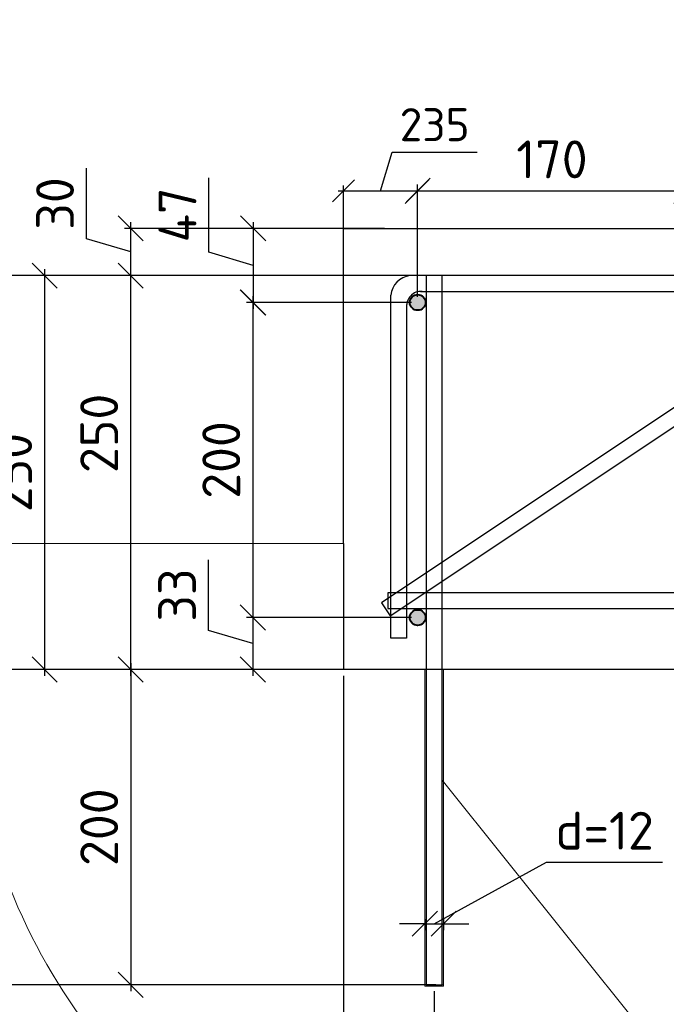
# Model space of a CAD drawing. Header units: millimetres. Extents: x 125896 to 2572636, y -120305 to 130347.
# Tile 155 of 256: x 410298 to 414401, y -108523 to -102274. Entities that reach past the tile are written whole.
import ezdxf

# ---------------------------------------------------------------- set-up
doc = ezdxf.new("R2010")
doc.units = ezdxf.units.MM
doc.linetypes.add('CENTER', pattern=[2, 1.25, -0.25, 0.25, -0.25])
for name, color, linetype, lineweight in [('Арматура', 152, 'Continuous', 40), ('ОСИ', 7, 'CENTER', 15), ('Столовая Двери и окна', 7, 'Continuous', 15), ('ТЕКСТ', 7, 'Continuous', 15)]:
    doc.layers.add(name, color=color, linetype=linetype, lineweight=lineweight)
doc.layers.add('ФВ-2', color=7, linetype='Continuous')
doc.styles.add('GOST-2.304_Type-B', font='GOST Common.ttf')
doc.styles.get("Standard").update_dxf_attribs({"font": 'isocpeur.ttf'})
doc.styles.add('ГОСТ', font='isocpeur.ttf')
doc.dimstyles.new('Осевые', dxfattribs={"dimscale": 0.7, "dimtxt": 450, "dimasz": 400, "dimexe": 100, "dimexo": 100, "dimgap": 100, "dimtad": 1, "dimdec": 0, "dimzin": 0, "dimdsep": 46, "dimtxsty": 'Standard', "dimblk": 'OBLIQUE', "dimcen": 9, "dimdle": 100, "dimazin": 0, "dimtm": 1e-09, "dimtfac": 1, "dimtdec": 0, "dimtofl": 0, "dimtmove": 0, "dimatfit": 3, "dimfxl": 1, "dimtolj": 1, "dimtzin": 0, "dimarcsym": 0})

# ---------------------------------------------------------------- blocks, each defined once
blk = doc.blocks.new('_OBLIQUE')
at = {"color": 0, "linetype": 'ByBlock'}
blk.add_line((-0.5, -0.5), (0.5, 0.5), dxfattribs=at)
blk = doc.blocks.new('*D1121')
at = {"layer": 'Defpoints', "color": 0, "linetype": 'ByBlock', "lineweight": 20, "ltscale": 13, "transparency": 16777216}
for p in [(411002.4, -103898.3), (412978.2, -103898.3), (412653.2, -106398.3)]:
    blk.add_point(p, dxfattribs=at)
at = {"layer": 'ОСИ', "color": 0, "linetype": 'ByBlock', "lineweight": -2, "ltscale": 13, "transparency": 16777216}
for p, q in [((412938.2, -103898.3), (410962.4, -103898.3)), ((411002.4, -106438.3), (411002.4, -103858.3)), ((412613.2, -106398.3), (410962.4, -106398.3))]:
    blk.add_line(p, q, dxfattribs=at)
at = {"layer": 'ОСИ', "color": 0, "linetype": 'ByBlock', "lineweight": -2, "ltscale": 13, "transparency": 16777216, "xscale": 160, "yscale": 160, "zscale": 160}
for p, rotation in [((411002.4, -103898.3), 90), ((411002.4, -106398.3), 270)]:
    blk.add_blockref('_OBLIQUE', p, dxfattribs=dict(at, rotation=rotation))
at = {"layer": 'ОСИ', "color": 0, "linetype": 'ByBlock', "ltscale": 13, "transparency": 16777216, "insert": (410802.4, -104899.2), "char_height": 240, "attachment_point": 5, "rotation": 90}
blk.add_mtext('\\A1;250', dxfattribs=at)
blk = doc.blocks.new('*D1122')
at = {"layer": 'Defpoints', "color": 0, "linetype": 'ByBlock', "lineweight": 20, "ltscale": 13, "transparency": 16777216}
for p in [(411002.4, -103598.3), (412653.2, -103598.3), (412773.4, -103898.3)]:
    blk.add_point(p, dxfattribs=at)
at = {"layer": 'ОСИ', "color": 0, "linetype": 'ByBlock', "lineweight": -2, "ltscale": 13, "transparency": 16777216}
for p, q in [((410722.4, -103664.3), (410722.4, -103216.3)), ((412613.2, -103598.3), (410962.4, -103598.3)), ((411002.4, -103938.3), (411002.4, -103558.3)), ((411002.4, -103748.3), (410722.4, -103664.3)), ((412733.4, -103898.3), (410962.4, -103898.3))]:
    blk.add_line(p, q, dxfattribs=at)
at = {"layer": 'ОСИ', "color": 0, "linetype": 'ByBlock', "lineweight": -2, "ltscale": 13, "transparency": 16777216, "xscale": 160, "yscale": 160, "zscale": 160}
for p, rotation in [((411002.4, -103598.3), 90), ((411002.4, -103898.3), 270)]:
    blk.add_blockref('_OBLIQUE', p, dxfattribs=dict(at, rotation=rotation))
at = {"layer": 'ОСИ', "color": 0, "linetype": 'ByBlock', "ltscale": 13, "transparency": 16777216, "insert": (410522.4, -103440.3), "char_height": 240, "attachment_point": 5, "rotation": 90}
blk.add_mtext('\\A1;30', dxfattribs=at)
blk = doc.blocks.new('*D1123')
at = {"layer": 'Defpoints', "color": 0, "linetype": 'ByBlock', "lineweight": 20, "ltscale": 13, "transparency": 16777216}
for p in [(412823.2, -103360.4), (412353.2, -103960), (412823.2, -104068.3)]:
    blk.add_point(p, dxfattribs=at)
at = {"layer": 'ОСИ', "color": 0, "linetype": 'ByBlock', "lineweight": -2, "ltscale": 13, "transparency": 16777216}
for p, q in [((412588.2, -103360.4), (412661.7, -103115.4)), ((412661.7, -103115.4), (413200.7, -103115.4)), ((412353.2, -103925), (412353.2, -103325.4)), ((412823.2, -104033.3), (412823.2, -103325.4)), ((412318.2, -103360.4), (412858.2, -103360.4))]:
    blk.add_line(p, q, dxfattribs=at)
at = {"layer": 'ОСИ', "color": 0, "linetype": 'ByBlock', "lineweight": -2, "ltscale": 13, "transparency": 16777216, "xscale": 140, "yscale": 140, "zscale": 140, "rotation": 180}
blk.add_blockref('_OBLIQUE', (412353.2, -103360.4), dxfattribs=at)
at = {"layer": 'ОСИ', "color": 0, "linetype": 'ByBlock', "lineweight": -2, "ltscale": 13, "transparency": 16777216, "xscale": 140, "yscale": 140, "zscale": 140}
blk.add_blockref('_OBLIQUE', (412823.2, -103360.4), dxfattribs=at)
at = {"layer": 'ОСИ', "color": 0, "linetype": 'ByBlock', "ltscale": 13, "transparency": 16777216, "insert": (412931.2, -102940.4), "char_height": 210, "attachment_point": 5}
blk.add_mtext('\\A1;235', dxfattribs=at)
blk = doc.blocks.new('*D1068')
at = {"layer": 'Defpoints', "color": 0, "linetype": 'ByBlock', "lineweight": 20, "ltscale": 13, "transparency": 16777216}
for p in [(412653.2, -103598.3, 3600), (411779, -104068.3), (412823.2, -104068.3, 3600)]:
    blk.add_point(p, dxfattribs=at)
at = {"layer": 'ОСИ', "color": 0, "linetype": 'ByBlock', "lineweight": -2, "ltscale": 13, "transparency": 16777216}
for p, q in [((411499, -103749.3), (411499, -103277.3)), ((412613.2, -103598.3), (411739, -103598.3)), ((411779, -103558.3), (411779, -104108.3)), ((411779, -103833.3), (411499, -103749.3)), ((412783.2, -104068.3), (411739, -104068.3))]:
    blk.add_line(p, q, dxfattribs=at)
at = {"layer": 'ОСИ', "color": 0, "linetype": 'ByBlock', "lineweight": -2, "ltscale": 13, "transparency": 16777216, "xscale": 160, "yscale": 160, "zscale": 160}
for p, rotation in [((411779, -103598.3), 90), ((411779, -104068.3), 270)]:
    blk.add_blockref('_OBLIQUE', p, dxfattribs=dict(at, rotation=rotation))
at = {"layer": 'ОСИ', "color": 0, "linetype": 'ByBlock', "ltscale": 13, "transparency": 16777216, "insert": (411299, -103513.3), "char_height": 240, "attachment_point": 5, "rotation": 90}
blk.add_mtext('\\A1;47', dxfattribs=at)
blk = doc.blocks.new('*D1124')
at = {"layer": 'Defpoints', "color": 0, "linetype": 'ByBlock', "lineweight": 20, "ltscale": 13, "transparency": 16777216}
for p in [(412822.6, -104068.3), (411777.1, -106068.3), (412823.2, -106068.3, 3600)]:
    blk.add_point(p, dxfattribs=at)
at = {"layer": 'ОСИ', "color": 0, "linetype": 'ByBlock', "lineweight": -2, "ltscale": 13, "transparency": 16777216}
for p, q in [((411777.1, -104028.3), (411777.1, -106108.3)), ((412782.6, -104068.3), (411737.1, -104068.3)), ((412783.2, -106068.3), (411737.1, -106068.3))]:
    blk.add_line(p, q, dxfattribs=at)
at = {"layer": 'ОСИ', "color": 0, "linetype": 'ByBlock', "lineweight": -2, "ltscale": 13, "transparency": 16777216, "xscale": 160, "yscale": 160, "zscale": 160}
for p, rotation in [((411777.1, -104068.3), 90), ((411777.1, -106068.3), 270)]:
    blk.add_blockref('_OBLIQUE', p, dxfattribs=dict(at, rotation=rotation))
at = {"layer": 'ОСИ', "color": 0, "linetype": 'ByBlock', "ltscale": 13, "transparency": 16777216, "insert": (411577.1, -105068.3), "char_height": 240, "attachment_point": 5, "rotation": 90}
blk.add_mtext('\\A1;200', dxfattribs=at)
blk = doc.blocks.new('*D1125')
at = {"layer": 'Defpoints', "color": 0, "linetype": 'ByBlock', "lineweight": 20, "ltscale": 13, "transparency": 16777216}
for p in [(412822.6, -106068.3), (411777.1, -106398.3), (412822.6, -106398.3)]:
    blk.add_point(p, dxfattribs=at)
at = {"layer": 'ОСИ', "color": 0, "linetype": 'ByBlock', "lineweight": -2, "ltscale": 13, "transparency": 16777216}
for p, q in [((411497.1, -106149.3), (411497.1, -105701.3)), ((411777.1, -106028.3), (411777.1, -106438.3)), ((412782.6, -106068.3), (411737.1, -106068.3)), ((411777.1, -106233.3), (411497.1, -106149.3)), ((412782.6, -106398.3), (411737.1, -106398.3))]:
    blk.add_line(p, q, dxfattribs=at)
at = {"layer": 'ОСИ', "color": 0, "linetype": 'ByBlock', "lineweight": -2, "ltscale": 13, "transparency": 16777216, "xscale": 160, "yscale": 160, "zscale": 160}
for p, rotation in [((411777.1, -106068.3), 90), ((411777.1, -106398.3), 270)]:
    blk.add_blockref('_OBLIQUE', p, dxfattribs=dict(at, rotation=rotation))
at = {"layer": 'ОСИ', "color": 0, "linetype": 'ByBlock', "ltscale": 13, "transparency": 16777216, "insert": (411297.1, -105925.3), "char_height": 240, "attachment_point": 5, "rotation": 90}
blk.add_mtext('\\A1;33', dxfattribs=at)
blk = doc.blocks.new('*D1126')
at = {"layer": 'Defpoints', "color": 0, "linetype": 'ByBlock', "lineweight": 20, "ltscale": 13, "transparency": 16777216}
for p in [(412353.2, -106398.3, 3600), (412928.2, -108398.3, 3600), (412928.2, -109299.2)]:
    blk.add_point(p, dxfattribs=at)
at = {"layer": 'ОСИ', "color": 0, "linetype": 'ByBlock', "lineweight": -2, "ltscale": 13, "transparency": 16777216}
for p, q in [((412353.2, -106438.3), (412353.2, -109339.2)), ((412928.2, -108438.3), (412928.2, -109339.2)), ((412313.2, -109299.2), (412968.2, -109299.2))]:
    blk.add_line(p, q, dxfattribs=at)
at = {"layer": 'ОСИ', "color": 0, "linetype": 'ByBlock', "lineweight": -2, "ltscale": 13, "transparency": 16777216, "xscale": 160, "yscale": 160, "zscale": 160, "rotation": 180}
blk.add_blockref('_OBLIQUE', (412353.2, -109299.2), dxfattribs=at)
at = {"layer": 'ОСИ', "color": 0, "linetype": 'ByBlock', "lineweight": -2, "ltscale": 13, "transparency": 16777216, "xscale": 160, "yscale": 160, "zscale": 160}
blk.add_blockref('_OBLIQUE', (412928.2, -109299.2), dxfattribs=at)
at = {"layer": 'ОСИ', "color": 0, "linetype": 'ByBlock', "ltscale": 13, "transparency": 16777216, "insert": (412640.7, -109099.2), "char_height": 240, "attachment_point": 5}
blk.add_mtext('\\A1;57', dxfattribs=at)
blk = doc.blocks.new('*D1127')
at = {"layer": 'Defpoints', "color": 0, "linetype": 'ByBlock', "lineweight": 20, "ltscale": 13, "transparency": 16777216}
for p in [(412928.2, -108398.3, 3600), (414628.2, -108398.3, 3600), (414628.2, -109299.2)]:
    blk.add_point(p, dxfattribs=at)
at = {"layer": 'ОСИ', "color": 0, "linetype": 'ByBlock', "lineweight": -2, "ltscale": 13, "transparency": 16777216}
for p, q in [((412928.2, -108438.3), (412928.2, -109339.2)), ((414628.2, -108438.3), (414628.2, -109339.2)), ((412888.2, -109299.2), (414668.2, -109299.2))]:
    blk.add_line(p, q, dxfattribs=at)
at = {"layer": 'ОСИ', "color": 0, "linetype": 'ByBlock', "lineweight": -2, "ltscale": 13, "transparency": 16777216, "xscale": 160, "yscale": 160, "zscale": 160, "rotation": 180}
blk.add_blockref('_OBLIQUE', (412928.2, -109299.2), dxfattribs=at)
at = {"layer": 'ОСИ', "color": 0, "linetype": 'ByBlock', "lineweight": -2, "ltscale": 13, "transparency": 16777216, "xscale": 160, "yscale": 160, "zscale": 160}
blk.add_blockref('_OBLIQUE', (414628.2, -109299.2), dxfattribs=at)
at = {"layer": 'ОСИ', "color": 0, "linetype": 'ByBlock', "ltscale": 13, "transparency": 16777216, "insert": (413778.2, -109099.2), "char_height": 240, "attachment_point": 5}
blk.add_mtext('\\A1;170', dxfattribs=at)
blk = doc.blocks.new('*D1129')
at = {"layer": 'Defpoints', "color": 0, "linetype": 'ByBlock', "lineweight": 20, "ltscale": 13, "transparency": 16777216}
for p in [(412978.2, -103898.3, 3600), (409681.2, -108398.3), (412978.2, -108398.3, 3600)]:
    blk.add_point(p, dxfattribs=at)
at = {"layer": 'ОСИ', "color": 0, "linetype": 'ByBlock', "lineweight": -2, "ltscale": 13, "transparency": 16777216}
for p, q in [((412938.2, -103898.3), (409641.2, -103898.3)), ((409681.2, -103858.3), (409681.2, -108438.3)), ((412938.2, -108398.3), (409641.2, -108398.3))]:
    blk.add_line(p, q, dxfattribs=at)
at = {"layer": 'ОСИ', "color": 0, "linetype": 'ByBlock', "lineweight": -2, "ltscale": 13, "transparency": 16777216, "xscale": 160, "yscale": 160, "zscale": 160}
for p, rotation in [((409681.2, -103898.3), 90), ((409681.2, -108398.3), 270)]:
    blk.add_blockref('_OBLIQUE', p, dxfattribs=dict(at, rotation=rotation))
at = {"layer": 'ОСИ', "color": 0, "linetype": 'ByBlock', "ltscale": 13, "transparency": 16777216, "insert": (409481.2, -106148.3), "char_height": 240, "attachment_point": 5, "rotation": 90}
blk.add_mtext('\\A1;450', dxfattribs=at)
blk = doc.blocks.new('*D1130')
at = {"layer": 'Defpoints', "color": 0, "linetype": 'ByBlock', "lineweight": 20, "ltscale": 13, "transparency": 16777216}
for p in [(412978.2, -103898.3, 3600), (410456.2, -106398.3), (412978.2, -106398.3)]:
    blk.add_point(p, dxfattribs=at)
at = {"layer": 'ОСИ', "color": 0, "linetype": 'ByBlock', "lineweight": -2, "ltscale": 13, "transparency": 16777216}
for p, q in [((412938.2, -103898.3), (410416.2, -103898.3)), ((410456.2, -103858.3), (410456.2, -106438.3)), ((412938.2, -106398.3), (410416.2, -106398.3))]:
    blk.add_line(p, q, dxfattribs=at)
at = {"layer": 'ОСИ', "color": 0, "linetype": 'ByBlock', "lineweight": -2, "ltscale": 13, "transparency": 16777216, "xscale": 160, "yscale": 160, "zscale": 160}
for p, rotation in [((410456.2, -103898.3), 90), ((410456.2, -106398.3), 270)]:
    blk.add_blockref('_OBLIQUE', p, dxfattribs=dict(at, rotation=rotation))
at = {"layer": 'ОСИ', "color": 0, "linetype": 'ByBlock', "ltscale": 13, "transparency": 16777216, "insert": (410256.2, -105148.3), "char_height": 240, "attachment_point": 5, "rotation": 90}
blk.add_mtext('\\A1;250', dxfattribs=at)
blk = doc.blocks.new('*D1069')
at = {"layer": 'Defpoints', "color": 0, "linetype": 'ByBlock', "lineweight": 20, "ltscale": 13, "transparency": 16777216}
for p in [(412978.2, -106398.3), (411002.4, -108398.3), (412978.2, -108398.3)]:
    blk.add_point(p, dxfattribs=at)
at = {"layer": 'ОСИ', "color": 0, "linetype": 'ByBlock', "lineweight": -2, "ltscale": 13, "transparency": 16777216}
for p, q in [((412938.2, -106398.3), (410962.4, -106398.3)), ((411002.4, -106358.3), (411002.4, -108438.3)), ((412938.2, -108398.3), (410962.4, -108398.3))]:
    blk.add_line(p, q, dxfattribs=at)
at = {"layer": 'ОСИ', "color": 0, "linetype": 'ByBlock', "lineweight": -2, "ltscale": 13, "transparency": 16777216, "xscale": 160, "yscale": 160, "zscale": 160}
for p, rotation in [((411002.4, -106398.3), 90), ((411002.4, -108398.3), 270)]:
    blk.add_blockref('_OBLIQUE', p, dxfattribs=dict(at, rotation=rotation))
at = {"layer": 'ОСИ', "color": 0, "linetype": 'ByBlock', "ltscale": 13, "transparency": 16777216, "insert": (410802.4, -107398.3), "char_height": 240, "attachment_point": 5, "rotation": 90}
blk.add_mtext('\\A1;200', dxfattribs=at)
blk = doc.blocks.new('*D1131')
at = {"layer": 'Defpoints', "color": 0, "linetype": 'ByBlock', "lineweight": 20, "ltscale": 13, "transparency": 16777216}
for p in [(414528.2, -103360.4), (412823.2, -104068.3, 3600), (414528.2, -104068.3, 3600)]:
    blk.add_point(p, dxfattribs=at)
at = {"layer": 'ОСИ', "color": 0, "linetype": 'ByBlock', "lineweight": -2, "ltscale": 13, "transparency": 16777216}
for p, q in [((412823.2, -104028.3), (412823.2, -103320.4)), ((414528.2, -104028.3), (414528.2, -103320.4)), ((412783.2, -103360.4), (414568.2, -103360.4))]:
    blk.add_line(p, q, dxfattribs=at)
at = {"layer": 'ОСИ', "color": 0, "linetype": 'ByBlock', "lineweight": -2, "ltscale": 13, "transparency": 16777216, "xscale": 160, "yscale": 160, "zscale": 160, "rotation": 180}
blk.add_blockref('_OBLIQUE', (412823.2, -103360.4), dxfattribs=at)
at = {"layer": 'ОСИ', "color": 0, "linetype": 'ByBlock', "lineweight": -2, "ltscale": 13, "transparency": 16777216, "xscale": 160, "yscale": 160, "zscale": 160}
blk.add_blockref('_OBLIQUE', (414528.2, -103360.4), dxfattribs=at)
at = {"layer": 'ОСИ', "color": 0, "linetype": 'ByBlock', "ltscale": 13, "transparency": 16777216, "insert": (413675.7, -103160.4), "char_height": 240, "attachment_point": 5}
blk.add_mtext('\\A1;170', dxfattribs=at)
blk = doc.blocks.new('*D1135')
at = {"layer": 'Defpoints', "color": 0, "linetype": 'ByBlock', "lineweight": 20, "ltscale": 13, "transparency": 16777216}
for p in [(412868.2, -107941.9, 3600), (412988.2, -107941.9, 3600), (412988.2, -108011.1)]:
    blk.add_point(p, dxfattribs=at)
at = {"layer": 'ОСИ', "color": 0, "linetype": 'ByBlock', "lineweight": -2, "ltscale": 13, "transparency": 16777216}
for p, q in [((412928.2, -108011.1), (413641.8, -107620.8)), ((413641.8, -107620.8), (414377.8, -107620.8)), ((412868.2, -108011.1), (412708.2, -108011.1)), ((412868.2, -107981.9), (412868.2, -108051.1)), ((412868.2, -108011.1), (412988.2, -108011.1)), ((412988.2, -107981.9), (412988.2, -108051.1)), ((412988.2, -108011.1), (413148.2, -108011.1))]:
    blk.add_line(p, q, dxfattribs=at)
at = {"layer": 'ОСИ', "color": 0, "linetype": 'ByBlock', "lineweight": -2, "ltscale": 13, "transparency": 16777216, "xscale": 160, "yscale": 160, "zscale": 160}
blk.add_blockref('_OBLIQUE', (412868.2, -108011.1), dxfattribs=at)
at = {"layer": 'ОСИ', "color": 0, "linetype": 'ByBlock', "lineweight": -2, "ltscale": 13, "transparency": 16777216, "xscale": 160, "yscale": 160, "zscale": 160, "rotation": 180}
blk.add_blockref('_OBLIQUE', (412988.2, -108011.1), dxfattribs=at)
at = {"layer": 'ОСИ', "color": 0, "linetype": 'ByBlock', "ltscale": 13, "transparency": 16777216, "insert": (414009.8, -107420.8), "char_height": 240, "attachment_point": 5}
blk.add_mtext('\\A1;d=12', dxfattribs=at)

msp = doc.modelspace()

# ---------------------------------------------------------------- hatches: boundary and pattern name
at = {"layer": 'Арматура'}
h = msp.add_hatch(color=256, dxfattribs=at)
edge = h.paths.add_edge_path()
edge.add_arc((412823.2, -104068.3), 50, 0, 360)
h = msp.add_hatch(color=256, dxfattribs=at)
edge = h.paths.add_edge_path()
edge.add_arc((412823.2, -106068.3), 50, 0, 360)
at = {"layer": 'ФВ-2', "lineweight": 20, "true_color": 0x006272}
h = msp.add_hatch(dxfattribs=at)
h.set_pattern_fill('ANGLE', color=146, scale=2)
h.set_pattern_definition([(0, (3406.287, -204883.413), (0, 13.97), [10.16, -3.81]), (90, (3406.287, -204883.413), (-13.97, 9e-16), [10.16, -3.81])])
h.paths.add_polyline_path([(412878.2, -108398.3), (412868.2, -108398.3), (412868.2, -106398.3), (412878.2, -106398.3)])
h.paths.add_polyline_path([(412988.2, -108408.3), (412988.2, -108398.3), (412868.2, -108398.3), (412868.2, -108408.3)])
h.paths.add_polyline_path([(412988.2, -108398.3), (412978.2, -108398.3), (412978.2, -106398.3), (412988.2, -106398.3)])

# ---------------------------------------------------------------- linework, layer by layer
at = {"layer": 'Арматура'}
for centre in [(412823.2, -104068.3, 3600), (412823.2, -106068.3, 3600)]:
    msp.add_circle(centre, 50, dxfattribs=at)
at = {"layer": 'Столовая Двери и окна', "color": 18, "lineweight": 20, "true_color": 0x000000}
for p, q in [((412353.2, -105598.3, 3600), (409828.5, -105598.3)), ((415882.1, -110723.5), (412978.2, -107101, 3600)), ((412868.2, -108398.3, 3600), (412988.2, -108398.3, 3600))]:
    msp.add_line(p, q, dxfattribs=at)
at = {"layer": 'Столовая Двери и окна', "color": 18, "lineweight": 30, "true_color": 0x000000}
msp.add_line((412353.2, -105598.3, 7200), (412353.2, -106398.3, 3600), dxfattribs=at)
at = {"layer": 'Столовая Двери и окна', "color": 146, "lineweight": 30, "true_color": 0x105689}
msp.add_line((412633, -105910.9, 3600), (412633, -106010.9, 3600), dxfattribs=at)
at = {"layer": 'Столовая Двери и окна', "color": 18, "lineweight": 30, "true_color": 0x000000, "elevation": 3600}
msp.add_lwpolyline([(412353.2, -105598.3), (412353.2, -103598.3), (415353.2, -103598.3), (415353.2, -103005.2)], dxfattribs=at)
at = {"layer": 'Столовая Двери и окна', "color": 146, "lineweight": 30, "true_color": 0x105689}
for points, elevation in [([(416205.5, -103565.7), (412593.2, -105973.9), (412648.7, -106057.1), (416282.3, -103634.7)], 1608.2), ([(416541.2, -103898.3), (412773.4, -103898.3), (412773.4, -103898.3), (412773.4, -103898.3)], 3600), ([(412753.2, -104082.2), (412753.2, -106198.3), (412653.2, -106198.3), (412653.2, -104023)], 3600), ([(412842.1, -103998.3), (416627.1, -103998.3)], 3600), ([(412633, -106010.9), (414868.9, -106010.9), (414868.9, -105910.9), (412633, -105910.9), (412633, -105910.9), (412633, -105910.9)], 3600)]:
    msp.add_lwpolyline(points, dxfattribs=dict(at, elevation=elevation))
at = {"layer": 'Столовая Двери и окна', "color": 5, "lineweight": 30, "elevation": 3600}
msp.add_lwpolyline([(412978.2, -103898.3), (412878.2, -103898.3), (412878.2, -108398.3), (412978.2, -108398.3)], close=True, dxfattribs=at)
at = {"layer": 'Столовая Двери и окна', "color": 5, "lineweight": 30}
msp.add_lwpolyline([(417492.6, -106398.3), (409971.9, -106398.3)], dxfattribs=at)
at = {"layer": 'Столовая Двери и окна', "color": 18, "lineweight": 20, "true_color": 0x000000, "elevation": 3600}
for points in [[(412878.2, -108398.3), (412868.2, -108398.3), (412868.2, -106398.3), (412878.2, -106398.3)], [(412988.2, -108398.3), (412978.2, -108398.3), (412978.2, -106398.3), (412988.2, -106398.3)], [(412988.2, -108408.3), (412988.2, -108398.3), (412868.2, -108398.3), (412868.2, -108408.3)]]:
    msp.add_lwpolyline(points, close=True, dxfattribs=at)
at = {"layer": 'Столовая Двери и окна', "color": 146, "lineweight": 30, "true_color": 0x105689}
for centre, radius, start, end in [((412790.2, -104034.8, 3600), 137.5, 97.03929, 175.07833), ((412845.4, -104090.6, 3600), 92.6, 86.19482, 184.74031)]:
    msp.add_arc(centre, radius, start, end, dxfattribs=at)
at = {"layer": 'Столовая Двери и окна', "color": 18, "lineweight": 20, "true_color": 0x000000}
msp.add_arc((413732.2, -106398.3), 3760.4, 165.03656, 5.67826, dxfattribs=at)

# ---------------------------------------------------------------- texts
at = {"insert": (226281.3, -87218.1), "char_height": 250, "attachment_point": 1, "style": 'ГОСТ'}
msp.add_mtext_dynamic_manual_height_columns('\\A1;\\pi9384.38;{\\H1.5152x;\\P\\pi1250;Общие указания\\P\\pi250;}1.^IРабочая документация разработана в соответствии с заданием на проектирование, требованиями действующих технических регламентов, стандартов, сводов правил и других документов, содержащих установленные требования.\\P2.^IРабочая документация выполнена в соответствии со следующими нормативными и техническими документами:\\P-^IСП 20.13330.2016 "Нагрузки и Воздействия";\\P-^IСП 63.13330.2012 "Бетонные и железобетонные конструкции. Основные положения";\\P-^IСП 22.13330.2016 "Основания зданий и сооружений";\\P-^IСП 45.13330.2012 "Земляные сооружения, основания и фундаменты".\\P3.   За относительную отметку 0,000 принята отметка чистого пола первого этажа.\\P4.^IПеречень видов работ, для которых необходимо составлять акты освидетельствования скрытых работ:\\P-^Iармирование конструкций;\\P-^Iосвидетельствование опалубки перед бетонированием;\\P-^Iвыполнение сварочных работ;\\P-^Iотбор контрольных проб бетона;\\P-^Iсоответствие законченных железобетонных конструкций проекту с отображением качества работ;\\P-^Iустройство монолитных конструкций, выполняемых в зимнее время;  \\P\\pi0;  -    устройство гидроизоляции;\\P\\pi250;-^Iуплотнение грунтов и обратную засыпку.\\PЗапрещается выполнение последующих работ при отсутствии актов освидетельствования предшествующих скрытых работ во всех случаях.\\P\\pi0;        5. Проект рассчитан на производство работ в период положительных температур. В случае выполнения работ при отрицательных температурах необходимо выполнять требования СНиП часть 3 по производству работ и ППР.\\P        6. При минимальной температуре воздуха до минус 15°С допускается: выдерживание бетона в конструкции методом термоса, при предварительном разогреве бетонной смеси, форсированный электроразогрев бетона в конструкции с повторным уплотнением.\\P\\pi250;При минимальной температуре воздуха до минус 25°С допускается: обогрев бетона в греющей опалубке с помощью низкотемпературных электронагревателей, электродный сквозной прогрев бетона, электрообогрев с помощью греющего провода.\\P\\pi0;7. При отрицательной температуре воздуха уплотнение грунта обратной засыпки в траншеях должно \\Pосуществляться до достижения коэффициента уплотнения 0,98. \\PВремя уплотнения грунта в зависимости от температуры воздуха: \\P\\pi250;-^Iпри t{\\H0.7x;\\So^ ;}-5, 90-120 минут; при t{\\H0.7x;\\So^ ;\\H1.42857x;-10, 60-90 минут; }при t{\\H0.7x;\\So^ ;\\H1.42857x;-20, 40-60 минут; }при t{\\H0.7x;\\So^ ;\\H1.42857x;-30, 20-30 минут;\\P\\pi0;Работы по выполнению насыпей и обратных засыпок при отрицательных температурах должны производить с учетом следующих требований:\\P\\pi250;-^Iподготовку поверхности (основания) насыпи и обратных засыпок следует выполнять с полным удалением снега, льда, промерзшего слоя слабого и пучинистого грунта на всю его глубину;\\P-^Iотсыпку в насыпь и обратные засыпки грунтов необходимо производить при их природной влажности и в талом состоянии с содержанием комьев мерзлого грунта, не превышающим требований, приведенных в приложении М СП 45.13330.2017. Свод правил. Земляные сооружения, основания и фундаменты., и, как правило, на не промерзшие ранее отсыпанные и уплотненные слои. В отдельных случаях при согласовании с автором проекта допускается грунты отсыпать на непучинистые грунты, промерзшие на глубину не более 15 см;\\P-^Iпри пониженной влажности отсыпанных грунтов для их уплотнения следует применять более тяжелое грунтоуплотняющее оборудование; \\P-^Iработы по отсыпке и уплотнению каждого слоя должны выполнять в течение одной рабочей смены; - при выполнении насыпей из глинистых грунтов при обильном снеговыпадении все работы должны быть прекращены; - перерывы в работах по выполнению насыпей и обратных засыпок допускаются только при условиях, что за время перерыва глубина промерзания ранее уплотненных пучинистых грунтов не превысит 15 см или на время перерыва ранее уплотненные грунты утепляются специальными средствами (например, маловлажным рыхлым грунтом, который в последующем удаляется); - все работы по отсыпке грунтов и их уплотнению выполняют с повышенной интенсивностью.}', width=20474.372, gutter_width=5800, heights=[24436.9], dxfattribs=at)
at = {"layer": 'ТЕКСТ', "ltscale": 100, "insert": (333656.9, -104201.6), "char_height": 250, "attachment_point": 1, "style": 'GOST-2.304_Type-B'}
msp.add_mtext_dynamic_manual_height_columns('\\pi750;Примечание\\P1 Обратную засыпку пазух выполнять непучинистым, ненабухающим грунтом без органически х включений с проливкой водой слоями не более 20 см с уплотнением грунта до коэффициента уплотнения 0,95. Условия работ по выполнению обратной засыпки при отрицательных температурах смотреть в общих указаниях лист 1.\\P2 При производстве земляных работ не допускать ухудшения свойств грунтов и качества подготовленного основания вследствие замачивания, промерзания, размыва, повреждения механизмами и транспортом.\\P3 Поз. 9 и 11 установить на хим. анкер BIT 200 (EASY FIX DIT-200) или аналог. Анкеровка выполняется в теле стен, ступеней и в теле плиты по всей длине с шагом 175-200 мм. Отверстие диаметром 12 мм.\\P4 При изготовлении пространственных арматурных каркасов соединение стержней выполнять при помощи вязальной проволоки. \\P5 Поз. 7 установить в шахматном порядке.\\P6 Выполнить обмазочную гидроизоляцию внутренних поверхностей вертикальных Ж/Б конструкций, соприкасающихся с грунтом под лестничным маршем за 2 раза. Материал гидроизоляции - Битумно-резиновая мастика Технониколь AquaMast\\P7 Выполнить укладку рулонной гидроизоляции Техноэласт ЭПП под устройство лестничного марша.', width=17507.725, gutter_width=1250, heights=[0], dxfattribs=at)

# ---------------------------------------------------------------- dimensions: what is measured, and where the dimension line sits
at = {"layer": 'ОСИ', "linetype": 'ByBlock', "ltscale": 13}
for base, p1, p2, override, picture, middle in [((412823.2, -103360.4, 3600), (412353.2, -103960, 3600), (412823.2, -104068.3, 3600), {"dimtxt": 300, "dimasz": 200, "dimexe": 50, "dimexo": 50, "dimlfac": 0.5, "dimdle": 50, "dimtmove": 1}, '*D1123', (412731.7, -102940.4, 3600)), ((414528.1904664, -103360.3845438), (412823.1904664, -104068.2761485, 3599.99997), (414528.1904664, -104068.2761485, 3599.99997), {"dimscale": 0.8, "dimtxt": 300, "dimasz": 200, "dimexe": 50, "dimexo": 50, "dimlfac": 0.1, "dimdle": 50, "dimtmove": 1}, '*D1131', (413675.6904664, -103160.3845438)), ((412928.1904664, -109299.2063699), (412353.1904664, -106398.2761485, 3599.99997), (412928.1904664, -108398.2761485, 3599.99997), {"dimscale": 0.8, "dimtxt": 300, "dimasz": 200, "dimexe": 50, "dimexo": 50, "dimlfac": 0.1, "dimdle": 50, "dimtmove": 1}, '*D1126', (412640.6904664, -109099.2063699)), ((414628.2, -109299.2), (412928.2, -108398.3, 3600), (414628.2, -108398.3, 3600), {"dimscale": 0.8, "dimtxt": 300, "dimasz": 200, "dimexe": 50, "dimexo": 50, "dimlfac": 0.1, "dimdle": 50, "dimtmove": 1}, '*D1127', (413778.2, -109099.2))]:
    dim = msp.add_linear_dim(base=base, p1=p1, p2=p2, dimstyle='Осевые', override=override, dxfattribs=at)
    dim.commit()
    dim.dimension.update_dxf_attribs({"geometry": picture, "text_midpoint": middle})
for base, p1, p2, picture, middle in [((411002.4, -103598.3, 3600), (412773.4, -103898.3, 3600), (412653.2, -103598.3, 3600), '*D1122', (410522.4, -103584.3, 3600)), ((411779, -104068.3), (412653.2, -103598.3, 3600), (412823.2, -104068.3, 3600), '*D1068', (411299, -103669.3)), ((409681.2, -108398.3), (412978.2, -103898.3, 3600), (412978.2, -108398.3, 3600), '*D1129', (409481.2, -106148.3)), ((410456.2, -106398.3), (412978.2, -103898.3, 3600), (412978.2, -106398.3), '*D1130', (410256.2, -105148.3)), ((411777.1, -106068.3), (412822.6, -104068.3), (412823.2, -106068.3, 3600), '*D1124', (411577.1, -105068.3)), ((411777.1, -106398.3), (412822.6, -106068.3), (412822.6, -106398.3), '*D1125', (411297.1, -106069.3)), ((411002.4, -108398.3), (412978.2, -106398.3), (412978.2, -108398.3), '*D1069', (410802.4, -107398.3))]:
    dim = msp.add_linear_dim(base=base, p1=p1, p2=p2, angle=90, dimstyle='Осевые', override={"dimscale": 0.8, "dimtxt": 300, "dimasz": 200, "dimexe": 50, "dimexo": 50, "dimlfac": 0.1, "dimdle": 50, "dimtmove": 1}, dxfattribs=at)
    dim.commit()
    dim.dimension.update_dxf_attribs({"geometry": picture, "text_midpoint": middle})
dim = msp.add_linear_dim(base=(411002.4, -103898.3, 3600), p1=(412653.2, -106398.3, 3600), p2=(412978.2, -103898.3, 3600), angle=90, dimstyle='Осевые', override={"dimscale": 0.8, "dimtxt": 300, "dimasz": 200, "dimexe": 50, "dimexo": 50, "dimlfac": 0.1, "dimdle": 50, "dimtmove": 1}, dxfattribs=at)
dim.commit()
dim.dimension.update_dxf_attribs({"geometry": '*D1121', "text_midpoint": (411002.4, -104899.2, 3600), "dimtype": 160})
dim = msp.add_linear_dim(base=(412988.2, -108011.1), p1=(412868.2, -107941.9, 3600), p2=(412988.2, -107941.9, 3600), text='d=<>', dimstyle='Осевые', override={"dimscale": 0.8, "dimtxt": 300, "dimasz": 200, "dimexe": 50, "dimexo": 50, "dimlfac": 0.1, "dimdle": 50, "dimtmove": 1}, dxfattribs=at)
dim.commit()
dim.dimension.update_dxf_attribs({"geometry": '*D1135', "text_midpoint": (413721.8, -107620.8), "dimtype": 160})

doc.saveas('drawing.dxf')
